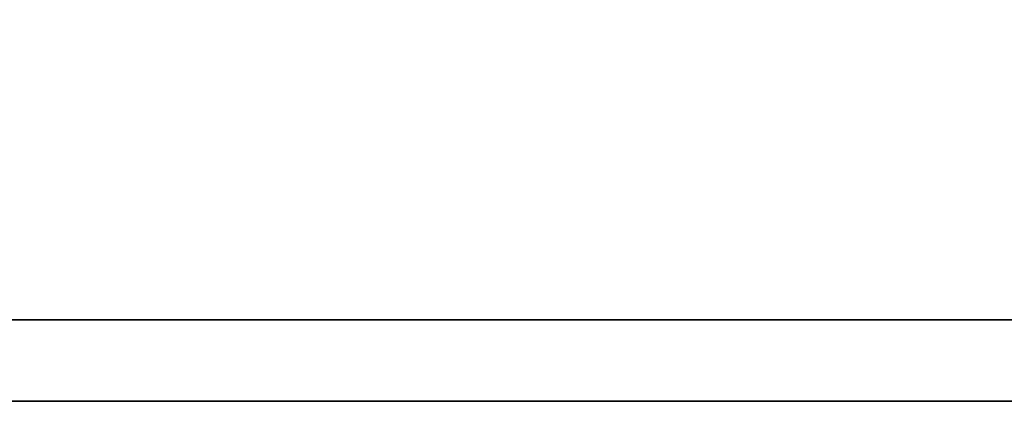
# Model space of a CAD drawing. Header units: millimetres. Extents: x 30 to 432, y -380 to -244.
# Tile 40 of 55: x 331.049 to 333.051, y -342.904 to -342.128. Entities that reach past the tile are written whole.
import ezdxf

# ---------------------------------------------------------------- set-up
doc = ezdxf.new("R2010")
doc.units = ezdxf.units.MM
doc.header["$LTSCALE"] = 0.15
doc.layers.add('DIM', color=4, linetype='CONTINUOUS')
doc.layers.add('layer 1', color=7, linetype='CONTINUOUS')

# ---------------------------------------------------------------- blocks, each defined once
blk = doc.blocks.new('TBI MOTION logo(完整正式版)')
at = {"layer": 'layer 1', "color": 22, "lineweight": 35}
blk.add_open_spline([(75.90875, -9.47875), (75.90875, -9.47875), (75.90875, -12.28625), (75.90875, -12.28625), (75.90875, -12.28625), (75.90875, -12.28625), (75.90875, -12.47875), (75.90875, -12.47875), (75.90875, -12.47875), (75.90875, -12.47875), (75.71625, -12.47875), (75.71625, -12.47875), (75.71625, -12.47875), (75.71625, -12.47875), (-88.32875, -12.47875), (-88.32875, -12.47875), (-88.32875, -12.47875), (-88.32875, -12.47875), (-88.32875, -13.29375), (-88.32875, -13.29375), (-88.32875, -13.29375), (-88.32875, -13.29375), (82.89125, -13.29375), (82.89125, -13.29375), (82.89125, -13.29375), (82.89125, -13.29375), (75.90875, -9.47875), (75.90875, -9.47875)], degree=3, knots=[0, 0, 0, 0, 0.1428571, 0.1428571, 0.1428571, 0.1428572, 0.2857143, 0.2857143, 0.2857143, 0.2857143, 0.4285714, 0.4285714, 0.4285714, 0.4285714, 0.5714286, 0.5714286, 0.5714286, 0.5714286, 0.7142857, 0.7142857, 0.7142857, 0.7142857, 0.8571429, 0.8571429, 0.8571429, 0.8571429, 1, 1, 1, 1], dxfattribs=at)

msp = doc.modelspace()

# ---------------------------------------------------------------- block references
at = {"layer": 'DIM', "color": 0, "xscale": 0.203283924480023, "yscale": 0.203283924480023, "zscale": 0.203283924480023}
msp.add_blockref('TBI MOTION logo(完整正式版)', (328.1585, -340.2015), dxfattribs=at)

doc.saveas('drawing.dxf')
